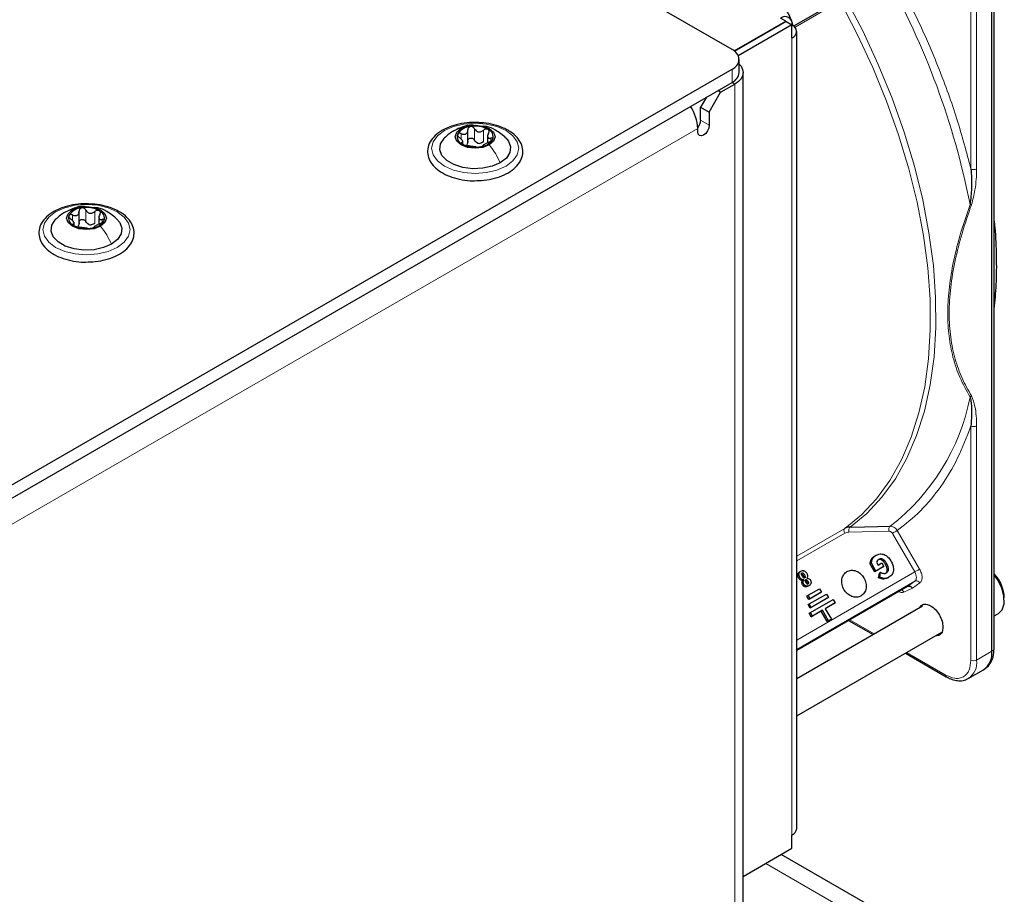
# Paper-space layout 'Blatt4' of a CAD drawing. Header units: millimetres. Extents: x 5 to 418, y 2 to 292.
# Tile 106 of 117: x 332 to 353, y 208 to 226. Entities that reach past the tile are written whole.
import ezdxf

# ---------------------------------------------------------------- set-up
doc = ezdxf.new("R2010")
doc.units = ezdxf.units.MM

psp = doc.layouts.new('Blatt4')

# ---------------------------------------------------------------- linework, layer by layer
at = {"color": 7, "linetype": 'Continuous', "lineweight": 25}
for p, q in [((346.985, 225.209), (289.238, 258.546)), ((352.349, 212.778), (352.349, 227.761)), ((352.4, 212.823), (352.4, 227.807)), ((348.259, 225.695), (351.316, 227.46)), ((347.03, 225.18), (348.093, 225.794)), ((348.105, 225.788), (347.04, 225.172)), ((348.223, 225.72), (347.115, 225.08)), ((348.093, 225.794), (347.987, 225.856)), ((348.093, 225.781), (348.093, 225.794)), ((348.105, 225.788), (348.223, 225.72)), ((348.223, 225.447), (348.223, 225.72)), ((348.321, 209.117), (348.321, 225.583)), ((347.132, 224.733), (347.132, 225.005)), ((327.846, 213.752), (346.985, 224.801)), ((347.215, 199.216), (347.215, 224.733)), ((327.846, 213.48), (346.985, 224.529)), ((346.75, 224.325), (347.044, 224.495)), ((346.514, 223.917), (346.75, 224.325)), ((346.75, 224.325), (346.691, 224.359)), ((346.455, 224.223), (346.337, 224.019)), ((346.337, 224.019), (346.514, 223.917)), ((346.337, 223.747), (346.337, 224.019)), ((346.514, 223.917), (346.514, 223.645)), ((341.53, 223.284), (341.53, 223.548)), ((341.939, 223.444), (341.939, 223.281)), ((346.278, 223.508), (346.278, 223.576)), ((341.426, 223.256), (341.426, 223.324)), ((333.504, 221.604), (333.504, 221.867)), ((333.4, 221.576), (333.4, 221.643)), ((333.913, 221.763), (333.913, 221.6)), ((349.462, 215.344), (350.249, 215.362)), ((349.935, 214.748), (349.96, 214.762)), ((349.837, 214.583), (349.862, 214.597)), ((349.932, 214.418), (349.837, 214.583)), ((349.957, 214.432), (349.862, 214.597)), ((350.095, 214.512), (349.932, 214.418)), ((350.12, 214.526), (349.957, 214.432)), ((349.968, 214.616), (350, 214.56)), ((350, 214.56), (350.075, 214.603)), ((350.075, 214.603), (350.12, 214.526)), ((350.095, 214.512), (350.12, 214.526)), ((348.379, 214.418), (348.404, 214.432)), ((348.53, 214.29), (348.563, 214.284)), ((349.957, 214.432), (349.932, 214.418)), ((350.01, 214.297), (350.027, 214.394)), ((350.01, 214.297), (350.035, 214.311)), ((350.097, 214.268), (350.01, 214.297)), ((350.027, 214.394), (350.052, 214.409)), ((350.035, 214.311), (350.052, 214.409)), ((350.122, 214.282), (350.035, 214.311)), ((350.199, 214.291), (350.224, 214.306)), ((350.607, 214.118), (348.321, 212.797)), ((348.428, 214.206), (348.441, 214.24)), ((348.441, 214.24), (348.466, 214.255)), ((348.453, 214.22), (348.466, 214.255)), ((348.553, 214.121), (348.578, 214.136)), ((348.53, 213.919), (348.555, 213.934)), ((348.572, 213.847), (348.53, 213.919)), ((348.555, 213.934), (348.791, 214.07)), ((348.597, 213.861), (348.555, 213.934)), ((348.807, 213.983), (348.572, 213.847)), ((348.579, 213.755), (348.933, 213.959)), ((348.95, 213.873), (348.596, 213.669)), ((348.832, 213.997), (348.597, 213.861)), ((348.975, 213.887), (348.621, 213.683)), ((348.791, 214.07), (348.832, 213.997)), ((348.807, 213.983), (348.832, 213.997)), ((348.933, 213.959), (348.975, 213.887)), ((348.95, 213.873), (348.975, 213.887)), ((350.92, 213.712), (348.321, 212.211)), ((348.554, 213.741), (348.579, 213.755)), ((348.596, 213.669), (348.554, 213.741)), ((348.597, 213.861), (348.572, 213.847)), ((348.621, 213.683), (348.579, 213.755)), ((348.621, 213.683), (348.596, 213.669)), ((348.604, 213.577), (349.075, 213.849)), ((349.117, 213.777), (348.911, 213.658)), ((349.092, 213.762), (348.911, 213.658)), ((349.075, 213.849), (349.117, 213.777)), ((349.092, 213.762), (349.117, 213.777)), ((348.579, 213.562), (348.604, 213.577)), ((348.62, 213.49), (348.579, 213.562)), ((348.645, 213.505), (348.604, 213.577)), ((348.827, 213.609), (348.62, 213.49)), ((348.62, 213.49), (348.645, 213.505)), ((348.852, 213.624), (348.645, 213.505)), ((348.827, 213.609), (348.852, 213.624)), ((348.952, 213.393), (348.827, 213.609)), ((348.977, 213.407), (348.852, 213.624)), ((348.911, 213.658), (349.036, 213.441)), ((352.4, 213.508), (352.486, 213.558)), ((349.011, 213.427), (348.952, 213.393)), ((348.952, 213.393), (348.977, 213.407)), ((349.036, 213.441), (348.977, 213.407)), ((349.011, 213.427), (349.036, 213.441)), ((349.39, 213.415), (349.898, 213.122)), ((348.321, 211.441), (351.316, 213.171)), ((350.565, 212.737), (351.404, 212.252)), ((351.863, 212.215), (352.176, 212.396)), ((352.201, 212.412), (352.242, 212.442)), ((351.863, 212.215), (351.849, 212.207)), ((348.223, 208.708), (348.223, 208.98)), ((347.215, 208.127), (348.223, 208.708)), ((350.767, 206.984), (348.002, 208.581))]:
    psp.add_line(p, q, dxfattribs=at)
at = {"color": 7, "linetype": 'Continuous', "lineweight": 18}
for p, q in [((352.388, 227.788), (352.388, 212.805)), ((351.918, 222.743), (351.918, 227.58)), ((352.035, 222.743), (352.035, 227.58)), ((349.219, 226.208), (348.286, 225.669)), ((348.223, 225.447), (348.223, 208.98)), ((346.985, 224.529), (346.985, 224.801)), ((346.985, 224.529), (347.044, 224.495)), ((347.044, 198.978), (347.044, 224.495)), ((346.337, 223.747), (346.514, 223.645)), ((327.67, 212.834), (346.278, 223.576)), ((341.395, 223.354), (341.395, 223.471)), ((341.671, 223.333), (341.671, 223.571)), ((341.855, 223.304), (341.855, 223.543)), ((341.406, 223.261), (341.406, 223.284)), ((342.008, 223.315), (342.008, 223.377)), ((333.645, 221.653), (333.645, 221.891)), ((333.829, 221.624), (333.829, 221.862)), ((333.369, 221.674), (333.369, 221.791)), ((333.381, 221.581), (333.381, 221.603)), ((333.982, 221.635), (333.982, 221.696)), ((351.918, 212.597), (351.918, 217.434)), ((352.035, 212.597), (352.035, 217.434)), ((348.321, 214.74), (349.311, 215.312)), ((349.421, 215.343), (349.462, 215.344)), ((349.313, 215.217), (348.321, 214.644)), ((350.223, 215.26), (349.396, 215.24)), ((350.757, 214.416), (350.296, 215.214)), ((350.397, 215.272), (350.858, 214.474)), ((349.862, 214.672), (349.887, 214.686)), ((350.152, 214.574), (350.177, 214.589)), ((348.321, 213.009), (350.757, 214.416)), ((348.343, 214.365), (348.368, 214.379)), ((348.358, 214.292), (348.383, 214.307)), ((348.479, 214.356), (348.454, 214.342)), ((348.496, 214.315), (348.471, 214.301)), ((350.097, 214.268), (350.122, 214.282)), ((350.761, 214.226), (348.321, 212.817)), ((348.428, 214.206), (348.453, 214.22)), ((348.442, 214.151), (348.467, 214.165)), ((348.491, 214.111), (348.516, 214.126)), ((348.549, 214.227), (348.524, 214.213)), ((350.708, 214.079), (350.534, 213.999)), ((350.607, 214.118), (350.761, 214.226)), ((350.864, 214.19), (350.708, 214.079)), ((349.415, 213.429), (349.922, 213.136)), ((350.589, 212.751), (351.387, 212.29)), ((352.349, 212.778), (352.035, 212.597)), ((352.388, 212.805), (352.349, 212.778)), ((350.139, 206.976), (347.681, 208.395))]:
    psp.add_line(p, q, dxfattribs=at)
at = {"color": 7, "linetype": 'Continuous', "lineweight": 18, "flags": 128}
for points in [[(349.329, 226.273), (349.683, 225.592), (350.004, 224.9), (350.29, 224.201), (350.539, 223.499), (350.75, 222.798), (350.922, 222.104), (351.052, 221.419), (351.142, 220.748), (351.189, 220.095), (351.195, 219.464), (351.158, 218.859), (351.079, 218.283), (350.959, 217.741), (350.797, 217.234), (350.596, 216.767), (350.357, 216.342), (350.08, 215.961), (349.767, 215.627), (349.421, 215.343)], [(349.311, 215.312), (349.656, 215.596), (349.967, 215.929), (350.243, 216.308), (350.482, 216.732), (350.682, 217.198), (350.843, 217.703), (350.963, 218.244), (351.042, 218.818), (351.078, 219.421), (351.073, 220.05), (351.026, 220.701), (350.937, 221.369), (350.806, 222.052), (350.636, 222.745), (350.425, 223.443), (350.177, 224.143), (349.892, 224.84), (349.572, 225.529), (349.219, 226.208)], [(342.319, 222.801), (342.132, 222.718), (341.915, 222.667), (341.682, 222.649), (341.449, 222.667), (341.232, 222.718), (341.046, 222.801), (340.903, 222.909), (340.813, 223.034), (340.782, 223.168), (340.813, 223.303), (340.903, 223.428), (341.046, 223.536), (341.232, 223.618), (341.449, 223.67), (341.682, 223.688), (341.915, 223.67), (342.132, 223.618), (342.319, 223.536), (342.462, 223.428), (342.551, 223.303), (342.582, 223.168), (342.551, 223.034), (342.462, 222.909), (342.319, 222.801)], [(334.293, 221.121), (334.106, 221.038), (333.889, 220.986), (333.656, 220.968), (333.424, 220.986), (333.206, 221.038), (333.02, 221.121), (332.877, 221.228), (332.787, 221.354), (332.756, 221.488), (332.787, 221.622), (332.877, 221.748), (333.02, 221.855), (333.206, 221.938), (333.424, 221.99), (333.656, 222.008), (333.889, 221.99), (334.106, 221.938), (334.293, 221.855), (334.436, 221.748), (334.526, 221.622), (334.556, 221.488), (334.526, 221.354), (334.436, 221.228), (334.293, 221.121)], [(350.757, 214.416), (350.769, 214.423), (350.783, 214.431), (350.797, 214.439), (350.811, 214.447), (350.825, 214.455), (350.837, 214.462), (350.848, 214.469), (350.858, 214.474)], [(350.761, 214.226), (350.775, 214.239), (350.784, 214.257), (350.79, 214.279), (350.792, 214.303), (350.789, 214.331), (350.782, 214.359), (350.771, 214.388), (350.757, 214.416)]]:
    psp.add_lwpolyline(points, dxfattribs=at)
at = {"color": 7, "linetype": 'Continuous', "lineweight": 25, "flags": 128}
for points in [[(347.132, 224.907), (347.171, 224.862), (347.204, 224.799), (347.215, 224.733), (347.204, 224.667), (347.171, 224.604), (347.117, 224.546), (347.044, 224.495)], [(341.39, 223.575), (341.524, 223.627), (341.682, 223.645), (341.84, 223.627), (341.974, 223.575), (342.063, 223.498), (342.095, 223.407), (342.063, 223.315), (341.974, 223.238)], [(346.514, 223.645), (346.505, 223.587), (346.48, 223.528), (346.441, 223.477), (346.396, 223.44), (346.351, 223.425), (346.313, 223.432), (346.287, 223.462), (346.278, 223.508)], [(341.974, 223.238), (341.84, 223.187), (341.682, 223.168), (341.524, 223.187), (341.39, 223.238), (341.301, 223.315), (341.27, 223.407), (341.301, 223.498), (341.39, 223.575)], [(342.201, 222.869), (342.034, 222.797), (341.838, 222.755), (341.63, 222.746), (341.426, 222.772), (341.243, 222.83), (341.095, 222.915), (340.995, 223.02), (340.951, 223.138), (340.966, 223.258), (341.039, 223.371), (341.043, 223.376)], [(342.312, 223.385), (342.369, 223.316), (342.414, 223.199), (342.399, 223.078), (342.326, 222.966), (342.201, 222.869)], [(333.948, 221.558), (333.814, 221.506), (333.656, 221.488), (333.499, 221.506), (333.365, 221.558), (333.275, 221.635), (333.244, 221.726), (333.275, 221.817), (333.365, 221.895)], [(333.365, 221.895), (333.499, 221.946), (333.656, 221.964), (333.814, 221.946), (333.948, 221.895), (334.038, 221.817), (334.069, 221.726), (334.038, 221.635), (333.948, 221.558)], [(334.175, 221.189), (334.008, 221.116), (333.812, 221.074), (333.604, 221.066), (333.4, 221.091), (333.217, 221.149), (333.069, 221.234), (332.969, 221.34), (332.925, 221.458), (332.94, 221.578), (333.013, 221.691), (333.018, 221.696)], [(334.286, 221.705), (334.344, 221.636), (334.388, 221.518), (334.373, 221.398), (334.3, 221.285), (334.175, 221.189)], [(352.486, 213.558), (352.56, 213.632), (352.602, 213.757), (352.6, 213.915), (352.554, 214.089), (352.469, 214.26), (352.4, 214.357)], [(351.404, 212.252), (351.404, 212.252), (351.403, 212.253)]]:
    psp.add_lwpolyline(points, dxfattribs=at)
at = {"color": 7, "linetype": 'Continuous', "lineweight": 18}
for centre, radius, start, end in [((336.025, 218.863), 16.183, 11.2032, 29.2397), ((351.976, 222.857), 0.128, 242.6097, 297.3903), ((347.535, 218.887), 4.449, 307.5938, 348.8641), ((351.976, 217.548), 0.128, 242.6097, 297.3903), ((350.793, 214.153), 0.0796, 27.0034, 113.5808), ((350.456, 213.959), 0.088, 26.8497, 74.2264), ((351.639, 212.546), 0.4, 304.0564, 7.2558), ((351.976, 212.71), 0.128, 242.6097, 297.3903), ((351.429, 212.286), 0.0425, 174.5902, 231.922)]:
    psp.add_arc(centre, radius, start, end, dxfattribs=at)
at = {"color": 7, "linetype": 'Continuous', "lineweight": 25}
for centre, radius, start, end in [((348.079, 225.743), 0.146, 350.786, 129.2033), ((348.171, 225.583), 0.146, 290.7834, 69.2166), ((346.908, 225.005), 0.218, 290.7834, 69.2166), ((346.882, 224.758), 0.251, 294.3747, 354.3052), ((345.401, 223.539), 0.878, 2.4689, 34.2952), ((346.079, 223.759), 0.259, 320.3539, 357.1383), ((341.475, 223.408), 0.165, 160.539, 249.2579), ((341.606, 223.274), 0.342, 93.4335, 146.5611), ((341.683, 223.048), 0.576, 62.6428, 99.7711), ((341.889, 223.405), 0.165, 340.539, 69.2579), ((341.682, 223.765), 0.576, 242.6428, 279.7711), ((341.785, 223.48), 0.211, 254.2708, 268.1431), ((341.759, 223.539), 0.342, 273.4335, 326.5611), ((333.58, 221.594), 0.342, 93.4335, 146.5611), ((333.657, 221.368), 0.576, 62.6428, 99.7711), ((333.863, 221.725), 0.165, 340.539, 69.2579), ((333.45, 221.727), 0.165, 160.539, 249.2579), ((333.759, 221.799), 0.211, 254.2708, 268.1431), ((333.733, 221.859), 0.342, 273.4335, 326.5611), ((333.656, 222.084), 0.576, 242.6428, 279.7711), ((351.826, 213.848), 0.781, 2.2509, 42.755), ((351.952, 212.727), 0.4, 304.0564, 7.2558), ((351.961, 212.766), 0.429, 310.8243, 5.1593), ((352.377, 212.825), 0.0233, 299.6454, 355.8931), ((348.154, 209.133), 0.168, 294.3747, 354.3052)]:
    psp.add_arc(centre, radius, start, end, dxfattribs=at)
at = {"color": 7, "linetype": 'Continuous', "lineweight": 18}
for points, knots in [([(350.292, 226.854), (350.468, 226.52), (350.823, 225.85), (351.266, 224.815), (351.644, 223.774), (351.826, 223.086), (351.918, 222.743)], [0, 0, 0, 0, 0.249257, 0.5, 0.750743, 1, 1, 1, 1]), ([(341.245, 223.529), (341.252, 223.534), (341.292, 223.565), (341.345, 223.57), (341.39, 223.575)], [0, 0, 0, 0, 0.162643, 1, 1, 1, 1]), ([(351.93, 222.003), (351.957, 222.105), (352.025, 222.363), (352.031, 222.6), (352.035, 222.743)], [0, 0, 0, 0, 0.39819, 1, 1, 1, 1]), ([(351.9, 222.007), (351.826, 221.788), (351.684, 221.372), (351.541, 220.779), (351.458, 220.241), (351.431, 219.744), (351.458, 219.279), (351.542, 218.838), (351.685, 218.412), (351.826, 218.16), (351.9, 218.028)], [0, 0, 0, 0, 0.141038, 0.268348, 0.385526, 0.500284, 0.615098, 0.732344, 0.859336, 1, 1, 1, 1]), ([(351.93, 218.053), (351.862, 218.172), (351.729, 218.404), (351.584, 218.81), (351.491, 219.258), (351.458, 219.755), (351.491, 220.291), (351.584, 220.846), (351.729, 221.419), (351.862, 221.805), (351.93, 222.003)], [0, 0, 0, 0, 0.12858, 0.250087, 0.37511, 0.500001, 0.624892, 0.749914, 0.87141, 1, 1, 1, 1]), ([(351.9, 222.007), (351.905, 222.006), (351.917, 222.004), (351.926, 222.003), (351.93, 222.003)], [0, 0, 0, 0, 0.483164, 1, 1, 1, 1]), ([(333.22, 221.848), (333.226, 221.853), (333.266, 221.885), (333.32, 221.89), (333.365, 221.895)], [0, 0, 0, 0, 0.162643, 1, 1, 1, 1]), ([(351.9, 218.028), (351.906, 218.032), (351.917, 218.038), (351.926, 218.048), (351.93, 218.053)], [0, 0, 0, 0, 0.499999, 1, 1, 1, 1]), ([(352.035, 217.434), (352.031, 217.572), (352.025, 217.801), (351.957, 217.981), (351.93, 218.053)], [0, 0, 0, 0, 0.6006547, 1, 1, 1, 1]), ([(351.918, 217.434), (351.831, 217.207), (351.658, 216.753), (351.304, 216.17), (350.891, 215.662), (350.561, 215.402), (350.397, 215.272)], [0, 0, 0, 0, 0.249327, 0.5, 0.750673, 1, 1, 1, 1]), ([(349.311, 215.312), (349.307, 215.308), (349.298, 215.299), (349.295, 215.274), (349.299, 215.246), (349.309, 215.227), (349.313, 215.217)], [0, 0, 0, 0, 0.249998, 0.499998, 0.749999, 1, 1, 1, 1]), ([(350.397, 215.272), (350.387, 215.287), (350.367, 215.315), (350.327, 215.344), (350.287, 215.36), (350.261, 215.362), (350.249, 215.362)], [0, 0, 0, 0, 0.280057, 0.540096, 0.780086, 1, 1, 1, 1]), ([(350.296, 215.214), (350.292, 215.221), (350.283, 215.234), (350.264, 215.248), (350.244, 215.258), (350.23, 215.259), (350.223, 215.26)], [0, 0, 0, 0, 0.250401, 0.50034, 0.748743, 1, 1, 1, 1]), ([(350.858, 214.474), (350.871, 214.447), (350.9, 214.39), (350.914, 214.303), (350.903, 214.229), (350.877, 214.202), (350.864, 214.19)], [0, 0, 0, 0, 0.240773, 0.5, 0.759227, 1, 1, 1, 1]), ([(350.534, 213.999), (350.517, 213.994), (350.488, 213.984), (350.452, 214.001), (350.437, 214.008)], [0, 0, 0, 0, 0.597405, 1, 1, 1, 1]), ([(351.387, 212.29), (351.454, 212.26), (351.557, 212.213), (351.68, 212.218), (351.765, 212.248), (351.833, 212.307), (351.9, 212.411), (351.91, 212.524), (351.918, 212.597)], [0, 0, 0, 0, 0.239457, 0.368361, 0.5, 0.631639, 0.760543, 1, 1, 1, 1])]:
    psp.add_open_spline(points, degree=3, knots=knots, dxfattribs=at)
at = {"color": 7, "linetype": 'Continuous', "lineweight": 25}
for points, knots in [([(348.251, 225.696), (348.241, 225.729), (348.218, 225.805), (348.174, 225.908), (348.136, 225.975), (348.122, 226.001)], [0, 0, 0, 0, 0.313143, 0.737559, 1, 1, 1, 1]), ([(341.757, 223.698), (341.713, 223.7), (341.593, 223.707), (341.397, 223.683), (341.186, 223.629), (341, 223.545), (340.849, 223.436), (340.744, 223.304), (340.693, 223.157), (340.701, 223.009), (340.76, 222.873), (340.866, 222.751), (341.014, 222.648), (341.199, 222.567), (341.411, 222.517), (341.572, 222.495), (341.657, 222.499), (341.667, 222.499)], [0, 0, 0, 0, 0.043178, 0.116961, 0.19094, 0.26533, 0.340301, 0.415461, 0.48884, 0.558844, 0.627333, 0.696902, 0.76915, 0.842962, 0.916921, 0.990714, 1, 1, 1, 1]), ([(341.66, 223.642), (341.643, 223.644), (341.565, 223.653), (341.419, 223.615), (341.303, 223.56), (341.242, 223.531)], [0, 0, 0, 0, 0.114409, 0.534763, 1, 1, 1, 1]), ([(342.36, 223.54), (342.33, 223.556), (342.242, 223.603), (342.073, 223.659), (341.896, 223.695), (341.789, 223.697), (341.757, 223.698)], [0, 0, 0, 0, 0.180167, 0.52014, 0.85956, 1, 1, 1, 1]), ([(341.243, 223.532), (341.209, 223.511), (341.137, 223.466), (341.074, 223.406), (341.041, 223.374)], [0, 0, 0, 0, 0.473586, 1, 1, 1, 1]), ([(341.32, 223.463), (341.319, 223.457), (341.316, 223.446), (341.323, 223.427), (341.337, 223.407), (341.35, 223.396), (341.357, 223.39)], [0, 0, 0, 0, 0.249857, 0.499466, 0.749011, 1, 1, 1, 1]), ([(341.395, 223.471), (341.387, 223.474), (341.371, 223.48), (341.348, 223.481), (341.329, 223.476), (341.323, 223.467), (341.32, 223.463)], [0, 0, 0, 0, 0.249807, 0.500055, 0.750309, 1, 1, 1, 1]), ([(341.395, 223.471), (341.412, 223.465), (341.437, 223.456), (341.47, 223.458), (341.492, 223.466), (341.509, 223.481), (341.526, 223.508), (341.528, 223.533), (341.53, 223.549)], [0, 0, 0, 0, 0.249168, 0.374303, 0.498903, 0.623987, 0.749746, 1, 1, 1, 1]), ([(341.585, 223.616), (341.577, 223.614), (341.56, 223.609), (341.542, 223.593), (341.531, 223.573), (341.53, 223.557), (341.53, 223.549)], [0, 0, 0, 0, 0.250033, 0.499632, 0.749228, 1, 1, 1, 1]), ([(341.671, 223.571), (341.666, 223.578), (341.657, 223.592), (341.636, 223.608), (341.611, 223.617), (341.594, 223.616), (341.585, 223.616)], [0, 0, 0, 0, 0.249815, 0.499908, 0.75012, 1, 1, 1, 1]), ([(341.667, 222.499), (341.733, 222.5), (341.876, 222.502), (342.086, 222.544), (342.285, 222.614), (342.452, 222.713), (342.579, 222.835), (342.655, 222.977), (342.674, 223.126), (342.637, 223.269), (342.551, 223.397), (342.451, 223.485), (342.38, 223.528), (342.36, 223.54)], [0, 0, 0, 0, 0.086679, 0.18602, 0.285774, 0.386232, 0.487425, 0.587594, 0.683756, 0.776289, 0.868666, 0.964239, 1, 1, 1, 1]), ([(341.671, 223.571), (341.68, 223.556), (341.694, 223.534), (341.725, 223.515), (341.752, 223.506), (341.78, 223.506), (341.816, 223.515), (341.84, 223.532), (341.855, 223.543)], [0, 0, 0, 0, 0.249199, 0.374336, 0.49893, 0.624007, 0.749759, 1, 1, 1, 1]), ([(342.317, 223.38), (342.248, 223.438), (342.128, 223.538), (341.961, 223.617), (341.873, 223.622), (341.851, 223.623)], [0, 0, 0, 0, 0.507466, 0.877443, 1, 1, 1, 1]), ([(341.947, 223.56), (341.94, 223.563), (341.927, 223.568), (341.901, 223.567), (341.876, 223.558), (341.862, 223.548), (341.855, 223.543)], [0, 0, 0, 0, 0.249991, 0.499611, 0.749127, 1, 1, 1, 1]), ([(341.958, 223.483), (341.951, 223.467), (341.94, 223.444), (341.938, 223.415), (341.942, 223.397), (341.952, 223.384), (341.972, 223.374), (341.993, 223.375), (342.008, 223.377)], [0, 0, 0, 0, 0.249201, 0.374338, 0.498932, 0.624008, 0.74976, 1, 1, 1, 1]), ([(341.958, 223.483), (341.962, 223.49), (341.969, 223.505), (341.97, 223.527), (341.964, 223.547), (341.953, 223.555), (341.947, 223.56)], [0, 0, 0, 0, 0.249852, 0.499902, 0.750115, 1, 1, 1, 1]), ([(341.406, 223.284), (341.414, 223.286), (341.425, 223.289), (341.426, 223.302), (341.422, 223.316), (341.412, 223.333), (341.392, 223.359), (341.371, 223.378), (341.357, 223.39)], [0, 0, 0, 0, 0.249201, 0.374338, 0.498932, 0.624008, 0.74976, 1, 1, 1, 1]), ([(341.406, 223.284), (341.403, 223.283), (341.396, 223.281), (341.394, 223.274), (341.4, 223.264), (341.411, 223.257), (341.417, 223.254)], [0, 0, 0, 0, 0.249852, 0.499902, 0.750115, 1, 1, 1, 1]), ([(341.417, 223.254), (341.424, 223.25), (341.438, 223.243), (341.463, 223.234), (341.488, 223.227), (341.502, 223.225), (341.509, 223.224)], [0, 0, 0, 0, 0.249991, 0.499611, 0.749127, 1, 1, 1, 1]), ([(341.53, 223.311), (341.529, 223.298), (341.528, 223.273), (341.514, 223.253), (341.508, 223.243)], [0, 0, 0, 0, 0.50155, 1, 1, 1, 1]), ([(341.694, 223.195), (341.684, 223.197), (341.67, 223.199), (341.639, 223.203), (341.613, 223.206), (341.585, 223.211), (341.548, 223.218), (341.525, 223.221), (341.509, 223.224)], [0, 0, 0, 0, 0.249199, 0.374336, 0.49893, 0.624007, 0.749759, 1, 1, 1, 1]), ([(341.53, 223.311), (341.53, 223.319), (341.531, 223.334), (341.542, 223.355), (341.56, 223.371), (341.584, 223.379), (341.611, 223.379), (341.636, 223.37), (341.657, 223.354), (341.666, 223.34), (341.671, 223.333)], [0, 0, 0, 0, 0.125193, 0.249438, 0.374279, 0.499024, 0.623869, 0.749369, 0.87443, 1, 1, 1, 1]), ([(341.728, 223.277), (341.716, 223.284), (341.691, 223.298), (341.677, 223.321), (341.671, 223.333)], [0, 0, 0, 0, 0.498457, 1, 1, 1, 1]), ([(341.855, 223.304), (341.843, 223.296), (341.82, 223.278), (341.792, 223.272), (341.778, 223.269)], [0, 0, 0, 0, 0.501552, 1, 1, 1, 1]), ([(341.97, 223.295), (341.953, 223.288), (341.927, 223.276), (341.895, 223.259), (341.873, 223.247), (341.855, 223.236), (341.838, 223.225), (341.836, 223.22), (341.835, 223.217)], [0, 0, 0, 0, 0.249168, 0.374303, 0.498903, 0.623987, 0.749746, 1, 1, 1, 1]), ([(341.97, 223.295), (341.978, 223.299), (341.993, 223.306), (342.016, 223.32), (342.035, 223.335), (342.041, 223.345), (342.044, 223.351)], [0, 0, 0, 0, 0.249807, 0.500055, 0.750309, 1, 1, 1, 1]), ([(342.044, 223.351), (342.046, 223.355), (342.049, 223.365), (342.041, 223.374), (342.027, 223.379), (342.014, 223.377), (342.008, 223.377)], [0, 0, 0, 0, 0.249857, 0.499466, 0.749011, 1, 1, 1, 1]), ([(341.694, 223.195), (341.698, 223.195), (341.707, 223.194), (341.728, 223.193), (341.753, 223.194), (341.77, 223.196), (341.779, 223.197)], [0, 0, 0, 0, 0.249815, 0.499908, 0.75012, 1, 1, 1, 1]), ([(341.779, 223.197), (341.787, 223.199), (341.804, 223.202), (341.822, 223.208), (341.833, 223.213), (341.834, 223.216), (341.835, 223.217)], [0, 0, 0, 0, 0.250033, 0.499632, 0.749228, 1, 1, 1, 1]), ([(351.918, 222.743), (351.926, 222.613), (351.942, 222.375), (351.913, 222.122), (351.9, 222.007)], [0, 0, 0, 0, 0.546487, 1, 1, 1, 1]), ([(333.731, 222.017), (333.687, 222.02), (333.567, 222.027), (333.372, 222.002), (333.16, 221.949), (332.974, 221.865), (332.824, 221.755), (332.718, 221.623), (332.668, 221.477), (332.675, 221.329), (332.735, 221.192), (332.84, 221.071), (332.988, 220.968), (333.173, 220.887), (333.385, 220.836), (333.546, 220.814), (333.631, 220.818), (333.641, 220.819)], [0, 0, 0, 0, 0.0431783, 0.1169608, 0.1909403, 0.26533, 0.3403013, 0.415461, 0.48884, 0.5588444, 0.6273329, 0.6969023, 0.7691503, 0.8429618, 0.9169212, 0.9907136, 1, 1, 1, 1]), ([(334.335, 221.859), (334.304, 221.876), (334.217, 221.923), (334.047, 221.979), (333.87, 222.015), (333.763, 222.017), (333.731, 222.017)], [0, 0, 0, 0, 0.180167, 0.52014, 0.85956, 1, 1, 1, 1]), ([(333.218, 221.851), (333.183, 221.83), (333.111, 221.785), (333.049, 221.725), (333.016, 221.694)], [0, 0, 0, 0, 0.473586, 1, 1, 1, 1]), ([(333.634, 221.961), (333.617, 221.963), (333.539, 221.973), (333.394, 221.935), (333.277, 221.879), (333.216, 221.851)], [0, 0, 0, 0, 0.114409, 0.534763, 1, 1, 1, 1]), ([(333.369, 221.791), (333.361, 221.794), (333.345, 221.8), (333.323, 221.801), (333.304, 221.795), (333.297, 221.787), (333.294, 221.782)], [0, 0, 0, 0, 0.249807, 0.500055, 0.750309, 1, 1, 1, 1]), ([(333.369, 221.791), (333.386, 221.785), (333.411, 221.776), (333.444, 221.778), (333.466, 221.786), (333.484, 221.801), (333.501, 221.827), (333.503, 221.852), (333.504, 221.869)], [0, 0, 0, 0, 0.249168, 0.374303, 0.498903, 0.623987, 0.749746, 1, 1, 1, 1]), ([(333.559, 221.935), (333.551, 221.933), (333.535, 221.929), (333.517, 221.913), (333.505, 221.892), (333.504, 221.877), (333.504, 221.869)], [0, 0, 0, 0, 0.250033, 0.499632, 0.749228, 1, 1, 1, 1]), ([(333.645, 221.891), (333.64, 221.898), (333.632, 221.912), (333.611, 221.927), (333.586, 221.937), (333.568, 221.936), (333.559, 221.935)], [0, 0, 0, 0, 0.249815, 0.499908, 0.75012, 1, 1, 1, 1]), ([(333.641, 220.819), (333.707, 220.82), (333.85, 220.822), (334.06, 220.864), (334.259, 220.934), (334.427, 221.032), (334.553, 221.155), (334.63, 221.296), (334.648, 221.446), (334.611, 221.588), (334.525, 221.716), (334.425, 221.804), (334.354, 221.848), (334.335, 221.859)], [0, 0, 0, 0, 0.0866794, 0.1860201, 0.2857737, 0.3862316, 0.4874251, 0.5875941, 0.6837558, 0.7762888, 0.8686662, 0.9642393, 1, 1, 1, 1]), ([(333.645, 221.891), (333.654, 221.876), (333.669, 221.853), (333.7, 221.834), (333.726, 221.826), (333.754, 221.826), (333.791, 221.834), (333.814, 221.851), (333.829, 221.862)], [0, 0, 0, 0, 0.249199, 0.374336, 0.49893, 0.624007, 0.749759, 1, 1, 1, 1]), ([(334.292, 221.7), (334.222, 221.758), (334.102, 221.858), (333.935, 221.936), (333.847, 221.942), (333.826, 221.943)], [0, 0, 0, 0, 0.507466, 0.877443, 1, 1, 1, 1]), ([(333.922, 221.879), (333.915, 221.882), (333.901, 221.888), (333.876, 221.886), (333.85, 221.878), (333.836, 221.867), (333.829, 221.862)], [0, 0, 0, 0, 0.249991, 0.499611, 0.749127, 1, 1, 1, 1]), ([(333.932, 221.803), (333.925, 221.787), (333.914, 221.764), (333.912, 221.735), (333.916, 221.716), (333.927, 221.703), (333.946, 221.693), (333.968, 221.695), (333.982, 221.696)], [0, 0, 0, 0, 0.249201, 0.374338, 0.498932, 0.624008, 0.74976, 1, 1, 1, 1]), ([(333.932, 221.803), (333.936, 221.81), (333.943, 221.824), (333.945, 221.846), (333.938, 221.866), (333.927, 221.875), (333.922, 221.879)], [0, 0, 0, 0, 0.249852, 0.499902, 0.750115, 1, 1, 1, 1]), ([(333.294, 221.782), (333.293, 221.777), (333.29, 221.766), (333.297, 221.746), (333.311, 221.727), (333.324, 221.715), (333.331, 221.71)], [0, 0, 0, 0, 0.249857, 0.499466, 0.749011, 1, 1, 1, 1]), ([(333.381, 221.603), (333.388, 221.605), (333.399, 221.608), (333.401, 221.622), (333.397, 221.636), (333.386, 221.653), (333.366, 221.679), (333.345, 221.697), (333.331, 221.71)], [0, 0, 0, 0, 0.249201, 0.374338, 0.498932, 0.624008, 0.74976, 1, 1, 1, 1]), ([(333.381, 221.603), (333.377, 221.602), (333.37, 221.6), (333.368, 221.593), (333.375, 221.584), (333.386, 221.577), (333.391, 221.573)], [0, 0, 0, 0, 0.249852, 0.499902, 0.750115, 1, 1, 1, 1]), ([(333.504, 221.631), (333.503, 221.618), (333.502, 221.592), (333.489, 221.572), (333.482, 221.562)], [0, 0, 0, 0, 0.50155, 1, 1, 1, 1]), ([(333.504, 221.631), (333.504, 221.638), (333.505, 221.654), (333.516, 221.674), (333.535, 221.69), (333.559, 221.699), (333.586, 221.698), (333.611, 221.689), (333.632, 221.674), (333.64, 221.66), (333.645, 221.653)], [0, 0, 0, 0, 0.125193, 0.249438, 0.374279, 0.499024, 0.623869, 0.749369, 0.87443, 1, 1, 1, 1]), ([(333.702, 221.596), (333.69, 221.603), (333.666, 221.617), (333.652, 221.641), (333.645, 221.653)], [0, 0, 0, 0, 0.498457, 1, 1, 1, 1]), ([(333.829, 221.624), (333.818, 221.615), (333.795, 221.597), (333.766, 221.592), (333.752, 221.589)], [0, 0, 0, 0, 0.501552, 1, 1, 1, 1]), ([(333.944, 221.615), (333.927, 221.607), (333.902, 221.596), (333.869, 221.579), (333.847, 221.566), (333.829, 221.556), (333.812, 221.544), (333.81, 221.54), (333.809, 221.537)], [0, 0, 0, 0, 0.249168, 0.374303, 0.498903, 0.623987, 0.749746, 1, 1, 1, 1]), ([(333.944, 221.615), (333.952, 221.618), (333.968, 221.625), (333.99, 221.639), (334.009, 221.655), (334.016, 221.665), (334.019, 221.67)], [0, 0, 0, 0, 0.249807, 0.500055, 0.750309, 1, 1, 1, 1]), ([(334.019, 221.67), (334.02, 221.675), (334.023, 221.684), (334.016, 221.694), (334.002, 221.698), (333.988, 221.697), (333.982, 221.696)], [0, 0, 0, 0, 0.249857, 0.499466, 0.749011, 1, 1, 1, 1]), ([(352.4, 219.848), (352.416, 220.015), (352.45, 220.366), (352.451, 220.931), (352.436, 221.378), (352.406, 221.635), (352.4, 221.686)], [0, 0, 0, 0, 0.288167, 0.604731, 0.921312, 1, 1, 1, 1]), ([(333.391, 221.573), (333.398, 221.569), (333.412, 221.562), (333.437, 221.554), (333.462, 221.547), (333.477, 221.545), (333.484, 221.544)], [0, 0, 0, 0, 0.2499907, 0.4996106, 0.7491271, 1, 1, 1, 1]), ([(333.668, 221.515), (333.659, 221.516), (333.644, 221.518), (333.613, 221.522), (333.587, 221.526), (333.559, 221.531), (333.522, 221.537), (333.499, 221.541), (333.484, 221.544)], [0, 0, 0, 0, 0.249199, 0.374336, 0.49893, 0.624007, 0.749759, 1, 1, 1, 1]), ([(333.668, 221.515), (333.672, 221.514), (333.681, 221.513), (333.702, 221.513), (333.727, 221.514), (333.745, 221.516), (333.754, 221.517)], [0, 0, 0, 0, 0.249815, 0.499908, 0.75012, 1, 1, 1, 1]), ([(333.754, 221.517), (333.762, 221.519), (333.778, 221.521), (333.796, 221.527), (333.808, 221.533), (333.809, 221.535), (333.809, 221.537)], [0, 0, 0, 0, 0.250033, 0.499632, 0.749228, 1, 1, 1, 1]), ([(351.9, 218.028), (351.906, 218.005), (351.918, 217.959), (351.927, 217.872), (351.93, 217.776), (351.931, 217.677), (351.928, 217.565), (351.921, 217.485), (351.918, 217.434)], [0, 0, 0, 0, 0.131707, 0.266427, 0.45503, 0.620819, 0.756483, 1, 1, 1, 1]), ([(349.421, 215.343), (349.402, 215.341), (349.362, 215.338), (349.328, 215.321), (349.311, 215.312)], [0, 0, 0, 0, 0.500009, 1, 1, 1, 1]), ([(349.862, 214.672), (349.872, 214.687), (349.891, 214.718), (349.92, 214.738), (349.935, 214.748)], [0, 0, 0, 0, 0.504342, 1, 1, 1, 1]), ([(349.862, 214.597), (349.864, 214.612), (349.866, 214.645), (349.88, 214.672), (349.887, 214.686)], [0, 0, 0, 0, 0.466486, 1, 1, 1, 1]), ([(349.887, 214.686), (349.897, 214.702), (349.916, 214.733), (349.945, 214.752), (349.96, 214.762)], [0, 0, 0, 0, 0.504342, 1, 1, 1, 1]), ([(349.96, 214.762), (349.986, 214.774), (350.024, 214.791), (350.082, 214.788), (350.11, 214.779), (350.124, 214.775)], [0, 0, 0, 0, 0.51374, 0.755294, 1, 1, 1, 1]), ([(350.177, 214.589), (350.165, 214.608), (350.143, 214.643), (350.107, 214.675), (350.078, 214.687), (350.057, 214.689), (350.037, 214.686), (350.024, 214.68), (350.017, 214.676)], [0, 0, 0, 0, 0.31038, 0.551861, 0.658713, 0.76454, 0.876313, 1, 1, 1, 1]), ([(350.124, 214.775), (350.138, 214.768), (350.166, 214.756), (350.218, 214.715), (350.247, 214.672), (350.267, 214.643)], [0, 0, 0, 0, 0.242666, 0.483773, 1, 1, 1, 1]), ([(349.837, 214.583), (349.839, 214.598), (349.841, 214.63), (349.855, 214.657), (349.862, 214.672)], [0, 0, 0, 0, 0.466486, 1, 1, 1, 1]), ([(350.017, 214.676), (350.006, 214.669), (349.984, 214.654), (349.973, 214.628), (349.968, 214.616)], [0, 0, 0, 0, 0.517527, 1, 1, 1, 1]), ([(350.152, 214.574), (350.14, 214.594), (350.118, 214.628), (350.082, 214.661), (350.053, 214.673), (350.032, 214.675), (350.012, 214.672), (349.999, 214.665), (349.992, 214.662)], [0, 0, 0, 0, 0.31038, 0.551861, 0.658713, 0.76454, 0.876313, 1, 1, 1, 1]), ([(350.147, 214.382), (350.153, 214.386), (350.166, 214.394), (350.18, 214.412), (350.189, 214.432), (350.194, 214.465), (350.184, 214.515), (350.163, 214.553), (350.152, 214.574)], [0, 0, 0, 0, 0.124423, 0.236772, 0.342951, 0.449891, 0.690818, 1, 1, 1, 1]), ([(350.172, 214.396), (350.178, 214.401), (350.191, 214.409), (350.205, 214.426), (350.214, 214.447), (350.219, 214.479), (350.209, 214.53), (350.188, 214.568), (350.177, 214.589)], [0, 0, 0, 0, 0.124423, 0.236772, 0.342951, 0.449891, 0.690818, 1, 1, 1, 1]), ([(350.267, 214.643), (350.282, 214.614), (350.311, 214.558), (350.317, 214.498), (350.32, 214.469)], [0, 0, 0, 0, 0.525396, 1, 1, 1, 1]), ([(348.358, 214.292), (348.353, 214.304), (348.344, 214.322), (348.341, 214.347), (348.342, 214.359), (348.343, 214.365)], [0, 0, 0, 0, 0.511036, 0.753379, 1, 1, 1, 1]), ([(348.343, 214.365), (348.344, 214.371), (348.346, 214.382), (348.357, 214.402), (348.37, 214.411), (348.379, 214.418)], [0, 0, 0, 0, 0.246621, 0.488964, 1, 1, 1, 1]), ([(348.441, 214.24), (348.432, 214.24), (348.417, 214.241), (348.394, 214.251), (348.374, 214.269), (348.364, 214.284), (348.358, 214.292)], [0, 0, 0, 0, 0.257013, 0.493304, 0.733189, 1, 1, 1, 1]), ([(348.383, 214.307), (348.378, 214.319), (348.369, 214.337), (348.366, 214.362), (348.367, 214.374), (348.368, 214.379)], [0, 0, 0, 0, 0.511036, 0.753379, 1, 1, 1, 1]), ([(348.368, 214.379), (348.369, 214.385), (348.371, 214.396), (348.382, 214.416), (348.395, 214.426), (348.404, 214.432)], [0, 0, 0, 0, 0.246621, 0.488964, 1, 1, 1, 1]), ([(348.466, 214.255), (348.457, 214.255), (348.442, 214.255), (348.419, 214.266), (348.399, 214.283), (348.389, 214.299), (348.383, 214.307)], [0, 0, 0, 0, 0.257013, 0.493304, 0.733189, 1, 1, 1, 1]), ([(348.403, 214.383), (348.404, 214.384), (348.408, 214.385), (348.414, 214.385), (348.42, 214.383), (348.429, 214.377), (348.441, 214.363), (348.449, 214.35), (348.454, 214.342)], [0, 0, 0, 0, 0.09221, 0.180108, 0.272547, 0.377235, 0.642363, 1, 1, 1, 1]), ([(348.404, 214.432), (348.415, 214.437), (348.43, 214.445), (348.454, 214.445), (348.465, 214.442), (348.471, 214.44)], [0, 0, 0, 0, 0.525054, 0.764251, 1, 1, 1, 1]), ([(348.434, 214.336), (348.43, 214.343), (348.423, 214.356), (348.418, 214.372), (348.418, 214.383), (348.42, 214.389), (348.423, 214.394), (348.426, 214.396), (348.428, 214.397)], [0, 0, 0, 0, 0.3462442, 0.6053698, 0.7103214, 0.805859, 0.8997121, 1, 1, 1, 1]), ([(348.428, 214.397), (348.429, 214.398), (348.433, 214.4), (348.439, 214.399), (348.445, 214.397), (348.454, 214.391), (348.466, 214.377), (348.474, 214.364), (348.479, 214.356)], [0, 0, 0, 0, 0.09221, 0.180108, 0.272547, 0.377235, 0.642363, 1, 1, 1, 1]), ([(348.463, 214.297), (348.459, 214.301), (348.448, 214.313), (348.439, 214.328), (348.434, 214.336)], [0, 0, 0, 0, 0.39531, 1, 1, 1, 1]), ([(348.454, 214.342), (348.458, 214.334), (348.466, 214.321), (348.469, 214.306), (348.471, 214.301)], [0, 0, 0, 0, 0.594509, 1, 1, 1, 1]), ([(348.485, 214.293), (348.483, 214.293), (348.48, 214.291), (348.474, 214.291), (348.468, 214.293), (348.465, 214.295), (348.463, 214.297)], [0, 0, 0, 0, 0.264335, 0.503766, 0.74118, 1, 1, 1, 1]), ([(348.471, 214.44), (348.476, 214.438), (348.487, 214.433), (348.508, 214.418), (348.519, 214.402), (348.527, 214.391)], [0, 0, 0, 0, 0.245674, 0.487081, 1, 1, 1, 1]), ([(348.479, 214.356), (348.483, 214.349), (348.491, 214.335), (348.494, 214.321), (348.496, 214.315)], [0, 0, 0, 0, 0.594509, 1, 1, 1, 1]), ([(348.496, 214.315), (348.496, 214.313), (348.496, 214.308), (348.494, 214.302), (348.49, 214.297), (348.487, 214.295), (348.485, 214.293)], [0, 0, 0, 0, 0.246214, 0.481536, 0.726643, 1, 1, 1, 1]), ([(348.527, 214.391), (348.531, 214.382), (348.54, 214.365), (348.545, 214.338), (348.542, 214.312), (348.534, 214.298), (348.53, 214.29)], [0, 0, 0, 0, 0.262012, 0.500075, 0.738097, 1, 1, 1, 1]), ([(348.563, 214.284), (348.571, 214.28), (348.587, 214.272), (348.598, 214.256), (348.603, 214.248)], [0, 0, 0, 0, 0.501646, 1, 1, 1, 1]), ([(350.052, 214.409), (350.074, 214.399), (350.105, 214.384), (350.147, 214.385), (350.164, 214.393), (350.172, 214.396)], [0, 0, 0, 0, 0.541327, 0.773967, 1, 1, 1, 1]), ([(350.199, 214.291), (350.183, 214.283), (350.151, 214.267), (350.114, 214.268), (350.097, 214.268)], [0, 0, 0, 0, 0.5201391, 1, 1, 1, 1]), ([(350.224, 214.306), (350.208, 214.297), (350.176, 214.282), (350.139, 214.282), (350.122, 214.282)], [0, 0, 0, 0, 0.520139, 1, 1, 1, 1]), ([(350.32, 214.469), (350.319, 214.452), (350.317, 214.418), (350.297, 214.372), (350.266, 214.333), (350.239, 214.315), (350.224, 214.306)], [0, 0, 0, 0, 0.2389, 0.474476, 0.723416, 1, 1, 1, 1]), ([(348.442, 214.151), (348.437, 214.16), (348.431, 214.173), (348.428, 214.193), (348.428, 214.201), (348.428, 214.206)], [0, 0, 0, 0, 0.520179, 0.760732, 1, 1, 1, 1]), ([(348.491, 214.111), (348.486, 214.113), (348.476, 214.116), (348.463, 214.125), (348.451, 214.136), (348.445, 214.146), (348.442, 214.151)], [0, 0, 0, 0, 0.2551268, 0.4980179, 0.7419398, 1, 1, 1, 1]), ([(348.467, 214.165), (348.462, 214.174), (348.456, 214.188), (348.453, 214.207), (348.453, 214.216), (348.453, 214.22)], [0, 0, 0, 0, 0.520179, 0.760732, 1, 1, 1, 1]), ([(348.516, 214.126), (348.511, 214.127), (348.501, 214.13), (348.488, 214.139), (348.476, 214.151), (348.47, 214.16), (348.467, 214.165)], [0, 0, 0, 0, 0.255127, 0.498018, 0.74194, 1, 1, 1, 1]), ([(348.483, 214.241), (348.484, 214.242), (348.487, 214.244), (348.492, 214.244), (348.497, 214.243), (348.505, 214.239), (348.515, 214.229), (348.521, 214.219), (348.524, 214.213)], [0, 0, 0, 0, 0.105786, 0.203769, 0.301557, 0.4068, 0.661801, 1, 1, 1, 1]), ([(348.553, 214.121), (348.543, 214.116), (348.524, 214.107), (348.501, 214.11), (348.491, 214.111)], [0, 0, 0, 0, 0.5307148, 1, 1, 1, 1]), ([(348.512, 214.201), (348.509, 214.208), (348.503, 214.219), (348.499, 214.233), (348.499, 214.243), (348.5, 214.248), (348.503, 214.253), (348.506, 214.255), (348.508, 214.256)], [0, 0, 0, 0, 0.339071, 0.594513, 0.699721, 0.797263, 0.894801, 1, 1, 1, 1]), ([(348.508, 214.256), (348.509, 214.257), (348.512, 214.258), (348.517, 214.258), (348.522, 214.257), (348.53, 214.253), (348.54, 214.243), (348.546, 214.233), (348.549, 214.227)], [0, 0, 0, 0, 0.1057863, 0.2037693, 0.3015571, 0.4068002, 0.6618005, 1, 1, 1, 1]), ([(348.556, 214.171), (348.554, 214.171), (348.551, 214.169), (348.546, 214.169), (348.54, 214.17), (348.532, 214.174), (348.522, 214.185), (348.516, 214.195), (348.512, 214.201)], [0, 0, 0, 0, 0.10589, 0.203951, 0.301782, 0.407031, 0.661954, 1, 1, 1, 1]), ([(348.578, 214.136), (348.568, 214.13), (348.549, 214.121), (348.526, 214.124), (348.516, 214.126)], [0, 0, 0, 0, 0.530715, 1, 1, 1, 1]), ([(348.524, 214.213), (348.528, 214.206), (348.534, 214.195), (348.539, 214.18), (348.539, 214.17), (348.538, 214.164), (348.535, 214.16), (348.532, 214.158), (348.531, 214.157)], [0, 0, 0, 0, 0.348491, 0.608786, 0.713671, 0.808589, 0.901277, 1, 1, 1, 1]), ([(348.549, 214.227), (348.553, 214.221), (348.559, 214.209), (348.564, 214.194), (348.564, 214.185), (348.563, 214.179), (348.56, 214.174), (348.557, 214.172), (348.556, 214.171)], [0, 0, 0, 0, 0.348491, 0.608786, 0.713671, 0.808589, 0.901277, 1, 1, 1, 1]), ([(348.615, 214.184), (348.613, 214.179), (348.61, 214.169), (348.599, 214.151), (348.586, 214.142), (348.578, 214.136)], [0, 0, 0, 0, 0.235668, 0.475187, 1, 1, 1, 1]), ([(348.603, 214.248), (348.606, 214.243), (348.611, 214.232), (348.616, 214.216), (348.617, 214.2), (348.616, 214.189), (348.615, 214.184)], [0, 0, 0, 0, 0.2608604, 0.506753, 0.749149, 1, 1, 1, 1]), ([(350.607, 214.118), (350.614, 214.12), (350.628, 214.127), (350.65, 214.125), (350.668, 214.118), (350.683, 214.109), (350.697, 214.096), (350.704, 214.085), (350.708, 214.079)], [0, 0, 0, 0, 0.198498, 0.430822, 0.560297, 0.69832, 0.844889, 1, 1, 1, 1]), ([(350.857, 213.676), (350.872, 213.698), (350.903, 213.744), (350.988, 213.757), (351.086, 213.724), (351.186, 213.643), (351.27, 213.53), (351.329, 213.398), (351.336, 213.317), (351.34, 213.277)], [0, 0, 0, 0, 0.132467, 0.277056, 0.421645, 0.566234, 0.710822, 0.855411, 1, 1, 1, 1]), ([(351.34, 213.277), (351.336, 213.241), (351.328, 213.169), (351.273, 213.104), (351.217, 213.1), (351.19, 213.098)], [0, 0, 0, 0, 0.342828, 0.685656, 1, 1, 1, 1]), ([(351.405, 212.255), (351.427, 212.242), (351.486, 212.207), (351.585, 212.176), (351.699, 212.165), (351.789, 212.176), (351.832, 212.203), (351.844, 212.211)], [0, 0, 0, 0, 0.147654, 0.391006, 0.641727, 0.904428, 1, 1, 1, 1])]:
    psp.add_open_spline(points, degree=3, knots=knots, dxfattribs=at)
at = {"color": 7, "linetype": 'Continuous', "lineweight": 18}
for points in [[(342.201, 222.869), (342.169, 222.935), (342.105, 223.066), (342.018, 223.181), (341.974, 223.238)], [(334.175, 221.189), (334.143, 221.254), (334.079, 221.385), (333.992, 221.5), (333.948, 221.558)], [(349.396, 215.24), (349.395, 215.251), (349.392, 215.272), (349.397, 215.303), (349.407, 215.329), (349.416, 215.338), (349.421, 215.343)], [(350.223, 215.26), (350.222, 215.27), (350.22, 215.291), (350.224, 215.322), (350.234, 215.348), (350.244, 215.358), (350.249, 215.362)], [(349.396, 215.24), (349.381, 215.239), (349.352, 215.237), (349.326, 215.224), (349.313, 215.217)], [(350.296, 215.214), (350.305, 215.219), (350.321, 215.228), (350.351, 215.245), (350.378, 215.261), (350.391, 215.268), (350.397, 215.272)]]:
    psp.add_open_spline(points, degree=3, dxfattribs=at)
at = {"color": 7, "linetype": 'Continuous', "lineweight": 25}
for points in [[(349.649, 213.92), (349.62, 213.909), (349.561, 213.885), (349.459, 213.904), (349.365, 213.961), (349.291, 214.051), (349.25, 214.159), (349.248, 214.269), (349.283, 214.367), (349.332, 214.406), (349.357, 214.426)], [(349.357, 214.426), (349.386, 214.437), (349.445, 214.461), (349.547, 214.442), (349.641, 214.385), (349.715, 214.295), (349.756, 214.187), (349.758, 214.077), (349.723, 213.979), (349.674, 213.94), (349.649, 213.92)]]:
    psp.add_open_spline(points, degree=3, dxfattribs=at)

doc.saveas('drawing.dxf')
